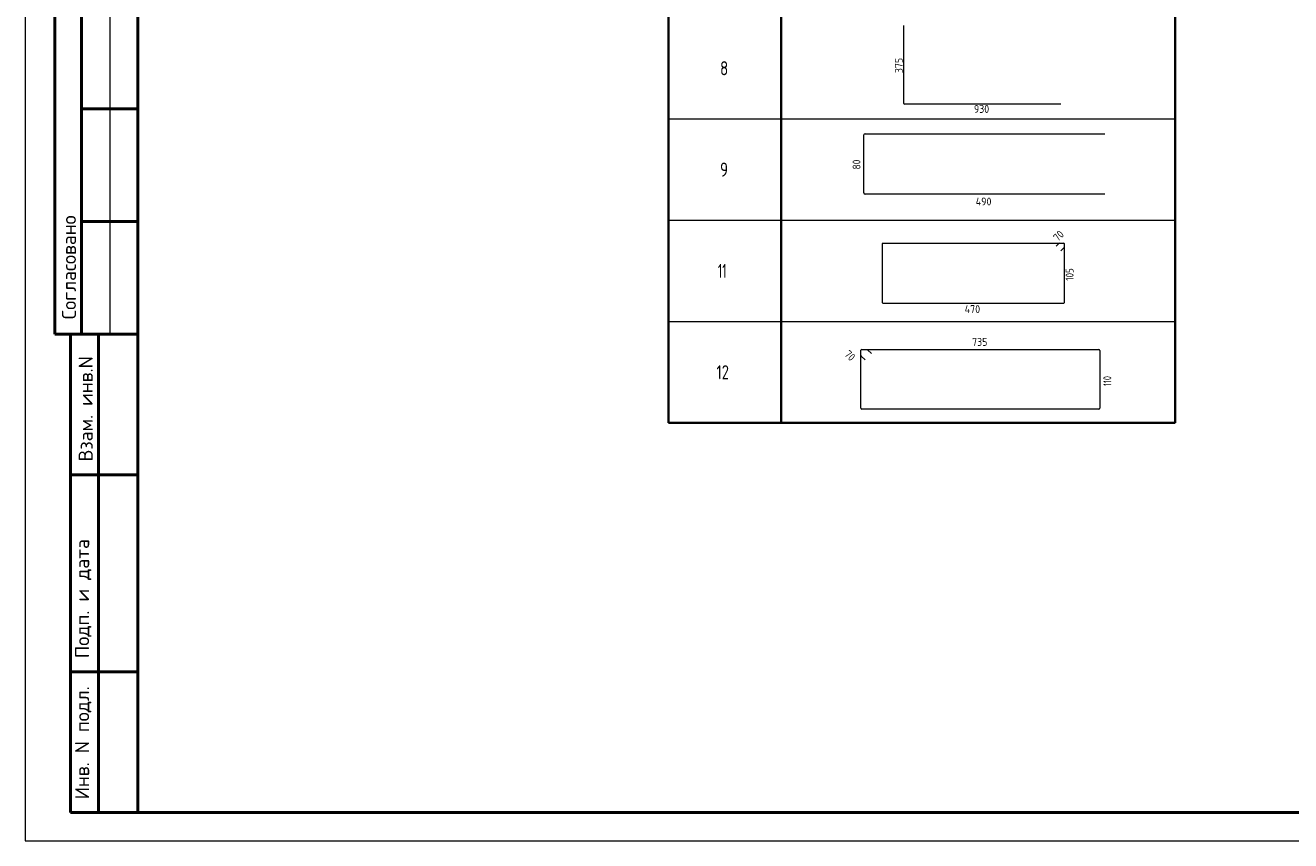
# Model space of a CAD drawing. Header units: millimetres. Extents: x -49773 to 2322955, y -3321 to 58485.
# Tile 235 of 256: x 1008641 to 1031120, y -2351 to 12133. Entities that reach past the tile are written whole.
import ezdxf

# ---------------------------------------------------------------- set-up
doc = ezdxf.new("R2010")
doc.units = ezdxf.units.MM
doc.layers.add('Standard', color=7, linetype='Continuous', lineweight=25)
doc.styles.add('ISOCPEUR', font='txt')

msp = doc.modelspace()

# ---------------------------------------------------------------- linework, layer by layer
at = {"layer": 'Standard', "color": 7, "linetype": 'Continuous', "lineweight": 35, "transparency": 33554687}
for p, q in [((1020069.4, 13770.2), (1020069.4, 10470.2)), ((1022069.4, 13770.2), (1022069.4, 10470.2)), ((1029069.4, 13770.2), (1029069.4, 10470.2)), ((1020069.4, 11970.2), (1020069.4, 8670.2)), ((1022069.4, 11970.2), (1022069.4, 8670.2)), ((1029069.4, 11970.2), (1029069.4, 8670.2)), ((1020069.4, 10170.2), (1020069.4, 6870.2)), ((1022069.4, 10170.2), (1022069.4, 6870.2)), ((1029069.4, 10170.2), (1029069.4, 6870.2)), ((1020069.4, 8370.2), (1020069.4, 5070.2)), ((1022069.4, 8370.2), (1022069.4, 5070.2)), ((1029069.4, 8370.2), (1029069.4, 5070.2)), ((1020069.4, 5070.2), (1029069.4, 5070.2))]:
    msp.add_line(p, q, dxfattribs=at)
at = {"layer": 'Standard', "color": 7, "linetype": 'Continuous', "lineweight": 50, "transparency": 33554687}
for p, q in [((1009167.9, 13149.2), (1009167.9, 6649.2)), ((1009167.9, 13149.2), (1009167.9, 6649.2)), ((1009641.1, 13149.2), (1009641.1, 6649.2)), ((1010641.1, 10649.2), (1009641.1, 10649.2)), ((1010641.1, 8649.2), (1009641.1, 8649.2)), ((1008641.1, 6649.2), (1008647.3, 6649.2)), ((1009167.9, 6649.2), (1010641.1, 6649.2)), ((1009441.1, -1850.8), (1009441.1, 6649.2)), ((1009441.1, -1850.8), (1009441.1, 6649.2)), ((1009941.1, -1850.8), (1009941.1, 6649.2)), ((1009441.1, 4149.2), (1010641.1, 4149.2)), ((1009441.1, 649.2), (1010641.1, 649.2)), ((1010641.1, -1850.8), (1009441.1, -1850.8))]:
    msp.add_line(p, q, dxfattribs=at)
at = {"layer": 'Standard', "color": 7, "linetype": 'Continuous', "lineweight": 13, "transparency": 33554687}
for p, q in [((1010141.1, 13149.2), (1010141.1, 6649.2)), ((1020069.4, 10470.2), (1029069.4, 10470.2)), ((1020069.4, 8670.2), (1029069.4, 8670.2)), ((1020069.4, 6870.2), (1029069.4, 6870.2)), ((1020069.4, 5070.2), (1029069.4, 5070.2))]:
    msp.add_line(p, q, dxfattribs=at)
at = {"layer": 'Standard', "color": 4, "linetype": 'Continuous', "lineweight": 18, "transparency": 33554687}
for p, q in [((1024244.8, 10745.6), (1024244.8, 12127.5)), ((1027034.4, 10732.8), (1024257.7, 10732.8)), ((1023539.6, 9154.9), (1023539.6, 10184.7)), ((1023559.3, 10204.3), (1027816.2, 10204.3)), ((1027816.2, 9135.2), (1023559.3, 9135.2))]:
    msp.add_line(p, q, dxfattribs=at)
at = {"layer": 'Standard', "color": 40, "linetype": 'Continuous', "lineweight": 18, "transparency": 33554687}
for p, q in [((1023870.6, 7203.6), (1023870.6, 8254.1)), ((1023882.4, 8265.9), (1027083.7, 8265.9)), ((1026955.6, 8212.2), (1027006.6, 8263.2)), ((1027013.4, 8265.9), (1027083.7, 8265.9)), ((1027090.4, 8179.4), (1027039.4, 8128.4)), ((1027093.2, 8256.5), (1027093.2, 7203.6)), ((1027093.2, 8256.5), (1027093.2, 8186.1)), ((1027081.3, 7191.7), (1023882.4, 7191.7)), ((1023486, 6266.1), (1023486, 6361.1)), ((1023486, 5329.5), (1023486, 6361.1)), ((1023498.8, 6373.9), (1027711.7, 6373.9)), ((1023498.8, 6373.9), (1023593.8, 6373.9)), ((1023602.8, 6370.2), (1023671.7, 6301.3)), ((1027727.7, 6357.9), (1027727.7, 5329.5)), ((1023558.6, 6188.2), (1023489.7, 6257.1)), ((1027711.7, 5313.5), (1023502, 5313.5))]:
    msp.add_line(p, q, dxfattribs=at)
at = {"layer": 'Standard', "color": 7, "linetype": 'Continuous', "lineweight": 13, "transparency": 33554687}
msp.add_lwpolyline([(1008641.1, -2350.8), (1050641.1, -2350.8), (1050641.1, 57049.2), (1008641.1, 57049.2), (1008641.1, -2350.8)], close=True, dxfattribs=at)
at = {"layer": 'Standard', "color": 7, "linetype": 'Continuous', "lineweight": 50, "transparency": 33554687}
msp.add_lwpolyline([(1010641.1, 56549.2), (1050141.1, 56549.2), (1050141.1, -1850.8), (1010641.1, -1850.8), (1010641.1, 56549.2)], close=True, dxfattribs=at)
at = {"layer": 'Standard', "color": 4, "linetype": 'Continuous', "lineweight": 18, "transparency": 33554687}
for centre, radius, start, end in [((1024257.7, 10745.6), 12.8, 180, 270), ((1023559.3, 10184.7), 19.7, 90, 180), ((1023559.3, 9154.9), 19.7, 180, 270)]:
    msp.add_arc(centre, radius, start, end, dxfattribs=at)
at = {"layer": 'Standard', "color": 40, "linetype": 'Continuous', "lineweight": 18, "transparency": 33554687}
for centre, radius, start, end in [((1023882.4, 8254.1), 11.9, 90, 180), ((1027013.4, 8256.5), 9.49, 90, 135), ((1027083.7, 8256.5), 9.49, 0, 90), ((1027083.7, 8256.5), 9.49, 0, 90), ((1027083.7, 8186.1), 9.49, 315, 0), ((1023882.4, 7203.6), 11.9, 180, 270), ((1027081.3, 7203.6), 11.9, 270, 0), ((1023498.8, 6361.1), 12.8, 90, 180), ((1023498.8, 6361.1), 12.8, 90, 180), ((1023593.8, 6361.1), 12.8, 45, 90), ((1027711.7, 6357.9), 16, 0, 90), ((1023498.8, 6266.1), 12.8, 180, 225), ((1023502, 5329.5), 16, 180, 270), ((1027711.7, 5329.5), 16, 270, 0)]:
    msp.add_arc(centre, radius, start, end, dxfattribs=at)

# ---------------------------------------------------------------- texts
at = {"layer": 'Standard', "color": 7, "linetype": 'Continuous', "lineweight": 25, "transparency": 33554687, "char_height": 250, "attachment_point": 7, "style": 'ISOCPEUR'}
for s, insert, width in [('\\W0.78;8', (1020981.9, 11245.2), 271.994), ('\\W0.78;9', (1020981.9, 9445.2), 271.994), ('\\W0.62;11', (1020944.4, 7645.2), 328.117), ('\\W0.75;12', (1020919.4, 5845.2), 393.566)]:
    msp.add_mtext(s, dxfattribs=dict(at, insert=insert, width=width))
at = {"layer": 'Standard', "color": 7, "linetype": 'Continuous', "lineweight": 13, "transparency": 33554687, "char_height": 140, "attachment_point": 7, "style": 'ISOCPEUR'}
for s, insert, width, rotation in [('\\W0.91;375', (1024228.6, 11283.2), 357.638, 90), ('\\W0.87;80', (1023477.4, 9571.8), 257.045, 90), ('\\W0.87;70', (1026986.3, 8284.8), 257.04, 45), ('\\W0.83;105', (1027262.9, 7595.8), 323.637, 90), ('\\W0.87;70', (1023181.4, 6276.1), 257.04, 315), ('\\W0.74;110', (1027932.2, 5724.7), 289.643, 90)]:
    msp.add_mtext(s, dxfattribs=dict(at, insert=insert, width=width, rotation=rotation))
for s, insert, width in [('\\W0.91;930', (1025492.6, 10576.5), 357.624), ('\\W0.92;490', (1025523.9, 8932.9), 371.911), ('\\W0.92;470', (1025327.9, 7022.1), 371.911), ('\\W0.91;735', (1025459.8, 6438.5), 357.631)]:
    msp.add_mtext(s, dxfattribs=dict(at, insert=insert, width=width))
at = {"layer": 'Standard', "color": 7, "linetype": 'Continuous', "lineweight": 50, "transparency": 33554687, "char_height": 250, "attachment_point": 7, "rotation": 90, "style": 'ISOCPEUR'}
for s, insert, width in [('\\A1;{\\fISOCPEUR|i0|b0;\\H250.000000;\\W1.000000;\\C7;Согласовано}\\P', (1009541.1, 6910.6), 2071.875), ('\\A1;{\\fISOCPEUR|i0|b0;\\H250.000000;\\W1.000000;\\C7;Взам. инв.N}\\P', (1009839, 4385), 1909.099), ('\\A1;{\\fISOCPEUR|i0|b0;\\H250.000000;\\W1.000000;\\C7;Подп. и дата}\\P', (1009815.4, 891.3), 2197.059), ('\\A1;{\\fISOCPEUR|i0|b0;\\H250.000000;\\W1.000000;\\C7;Инв. N подл.}\\P', (1009815.4, -1616.8), 2021.795)]:
    msp.add_mtext(s, dxfattribs=dict(at, insert=insert, width=width))

doc.saveas('drawing.dxf')
